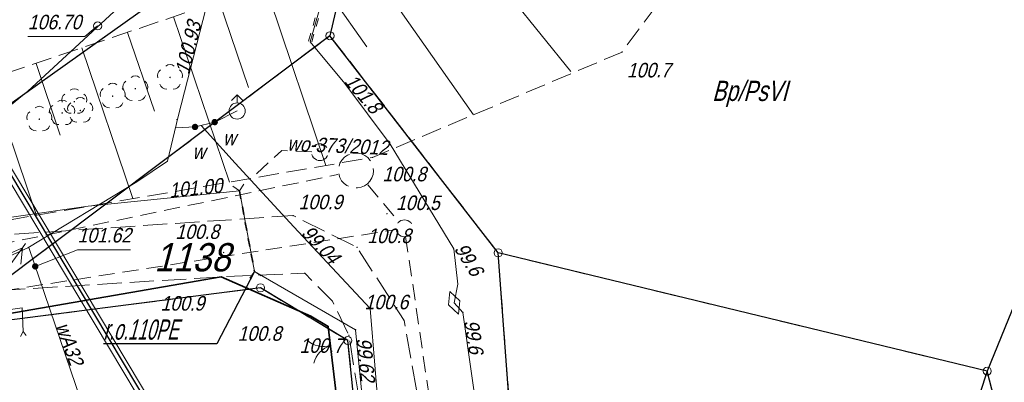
# Model space of a CAD drawing. Extents: x 6530721 to 6531385, y 5978377 to 5979143.
# Tile 117 of 146: x 6531017 to 6531078, y 5978866 to 5978889. Entities that reach past the tile are written whole.
import ezdxf

# ---------------------------------------------------------------- set-up
doc = ezdxf.new("R2010")
doc.units = 0
for name, pattern in [('AB_rokocin 2014-08-13 AC2004$0$0.5_0.5', [1, 0.5, -0.5]), ('AB_rokocin 2014-08-13 AC2004$0$1.0_0.5', [1.5, 1, -0.5]), ('AB_rokocin 2014-08-13 AC2004$0$1.5_0.5', [2, 1.5, -0.5]), ('AB_rokocin 2014-08-13 AC2004$0$823-500', [1.75, 1.25, -0.5]), ('AB_rokocin 2014-08-13 AC2004$0$ib05_500', [1, 0.5, -0.5]), ('AB_rokocin 2014-08-13 AC2004$0$l217_500', [2, 1.5, -0.5]), ('AB_rokocin 2014-08-13 AC2004$0$l219_500', [0])]:
    doc.linetypes.add(name, pattern=pattern)
for name, color, linetype, lineweight in [('AB-wymiarowa', 7, 'Continuous', 30), ('AB_rokocin 2014-08-13 AC2004$0$!arkusz4', 7, 'Continuous', 18), ('AB_rokocin 2014-08-13 AC2004$0$202-Punkt graniczny stabilizowany trwale', 7, 'Continuous', 18), ('AB_rokocin 2014-08-13 AC2004$0$209-Opis konturu klasyfikacyjnego', 7, 'Continuous', 18), ('AB_rokocin 2014-08-13 AC2004$0$217-Granica konturu klasyfikcyjnego', 7, 'Continuous', 18), ('AB_rokocin 2014-08-13 AC2004$0$219-Linia granicy', 7, 'Continuous', 18), ('AB_rokocin 2014-08-13 AC2004$0$621-Punkt rzędnej przewodu-SWPOD', 7, 'Continuous', 18), ('AB_rokocin 2014-08-13 AC2004$0$621-Punkt rzędnej przewodu-SWPOD-Atr2', 7, 'Continuous', 18), ('AB_rokocin 2014-08-13 AC2004$0$623-Punkt rzędnej przewodu-SGPOD', 7, 'Continuous', 18), ('AB_rokocin 2014-08-13 AC2004$0$623-Punkt rzędnej przewodu-SGPOD-Atr2', 7, 'Continuous', 18), ('AB_rokocin 2014-08-13 AC2004$0$625-Punkt rzędnej przewodu-SEPOD', 7, 'Continuous', 18), ('AB_rokocin 2014-08-13 AC2004$0$625-Punkt rzędnej przewodu-SEPOD-Atr2', 7, 'Continuous', 18), ('AB_rokocin 2014-08-13 AC2004$0$687-Mufa na przewodzie-SEPOD', 7, 'Continuous', 18), ('AB_rokocin 2014-08-13 AC2004$0$820-Skarpa nieumocniona', 7, 'Continuous', 18), ('AB_rokocin 2014-08-13 AC2004$0$823-Szczyt skarpy nieumocninej', 7, 'Continuous', 18), ('AB_rokocin 2014-08-13 AC2004$0$824-Podnóże skarpy nieumocninej', 7, 'Continuous', 18), ('AB_rokocin 2014-08-13 AC2004$0$905-Brama w ogrodzeniu', 7, 'Continuous', 18), ('AB_rokocin 2014-08-13 AC2004$0$996-Tekst dodatkowy mały', 7, 'Continuous', 18), ('AB_rokocin 2014-08-13 AC2004$0$drzewo liściaste (punkt)', 7, 'Continuous', 18), ('AB_rokocin 2014-08-13 AC2004$0$hydrant (punkt)-SW', 7, 'Continuous', 18), ('AB_rokocin 2014-08-13 AC2004$0$jezdnia (powierzchnia)', 7, 'Continuous', 18), ('AB_rokocin 2014-08-13 AC2004$0$ogrodzenie trwałe (linia)', 7, 'Continuous', 18), ('AB_rokocin 2014-08-13 AC2004$0$przepust (linia)', 7, 'Continuous', 18), ('AB_rokocin 2014-08-13 AC2004$0$przepust (linia) - symbol', 7, 'Continuous', 18), ('AB_rokocin 2014-08-13 AC2004$0$przepust (powierzchnia)', 7, 'Continuous', 18), ('AB_rokocin 2014-08-13 AC2004$0$przewód elektroenergetyczny (linia)-SEPOD', 7, 'Continuous', 18), ('AB_rokocin 2014-08-13 AC2004$0$przewód elektroenergetyczny niskiego napięcia (linia)-SEPOW - symbol', 7, 'Continuous', 18), ('AB_rokocin 2014-08-13 AC2004$0$przewód gazowy (linia)-SG', 7, 'Continuous', 18), ('AB_rokocin 2014-08-13 AC2004$0$przewód kanalizacyjny - projektowany (linia)-SK', 7, 'Continuous', 18), ('AB_rokocin 2014-08-13 AC2004$0$przewód telekomunikacyjny (linia)-STPOD', 7, 'Continuous', 18), ('AB_rokocin 2014-08-13 AC2004$0$przewód wodociągowy (linia)-SW', 7, 'Continuous', 18), ('AB_rokocin 2014-08-13 AC2004$0$przewód wodociągowy (linia)-SW-Atr1', 7, 'Continuous', 18), ('AB_rokocin 2014-08-13 AC2004$0$przewód wodociągowy - projektowany (linia)-SW', 7, 'Continuous', 18), ('AB_rokocin 2014-08-13 AC2004$0$przewód wodociągowy - projektowany (linia)-SW-Atr1', 7, 'Continuous', 18), ('AB_rokocin 2014-08-13 AC2004$0$punkt wysokościowy naturalny', 7, 'Continuous', 18), ('AB_rokocin 2014-08-13 AC2004$0$punkt wysokościowy naturalny-Atr17', 7, 'Continuous', 18), ('AB_rokocin 2014-08-13 AC2004$0$punkt wysokościowy naturalny-Atr2', 7, 'Continuous', 18), ('AB_rokocin 2014-08-13 AC2004$0$właz (punkt)-SK', 7, 'Continuous', 18), ('AB_rokocin 2014-08-13 AC2004$0$właz (punkt)-SK-Atr2', 7, 'Continuous', 18), ('AB_rokocin 2014-08-13 AC2004$0$zasuwa (punkt)-SW', 7, 'Continuous', 18), ('AB_rokocin 2014-08-13 AC2004$0$zasuwa (punkt)-SW-Atr17', 7, 'Continuous', 18), ('AB_rokocin 2014-08-13 AC2004$0$zasuwa (punkt)-SW-Atr2', 7, 'Continuous', 18)]:
    doc.layers.add(name, color=color, linetype=linetype, lineweight=lineweight)
doc.styles.add('AB_rokocin 2014-08-13 AC2004$0$Standard', font='txt')
doc.linetypes.add('AB_rokocin 2014-08-13 AC2004$0$902-500', pattern='A,3.75,0,[1,ksztalty.shx,S=0.5,R=0,X=0,Y=0],3.75', length=7.5)

# ---------------------------------------------------------------- blocks, each defined once
blk = doc.blocks.new('AB_rokocin 2014-08-13 AC2004$0$US25')
at = {"linetype": 'Continuous', "lineweight": 0}
h = blk.add_hatch(color=0, dxfattribs=at)
edge = h.paths.add_edge_path()
edge.add_arc((0, 0), 0.2, 0, 360)
blk = doc.blocks.new('AB_rokocin 2014-08-13 AC2004$0$OP021')
at = {"linetype": 'Continuous', "lineweight": 13}
h = blk.add_hatch(color=0, dxfattribs=at)
edge = h.paths.add_edge_path()
edge.add_arc((0, 0), 0.05, 0, 360)
at = {"color": 0, "linetype": 'Continuous', "lineweight": 13}
for centre, start, end in [((0, 0.4), 49.272, 130.728), ((-0.38, 0.124), 121.308, 202.548), ((0.38, 0.124), 337.452, 58.692), ((-0.235, -0.324), 193.221, 274.871), ((0.235, -0.324), 265.129, 346.779)]:
    blk.add_arc(centre, 0.4, start, end, dxfattribs=at)
blk = doc.blocks.new('AB_rokocin 2014-08-13 AC2004$0$US22')
at = {"color": 0, "linetype": 'Continuous', "lineweight": 13}
blk.add_circle((0, 0), 0.25, dxfattribs=at)
blk = doc.blocks.new('AB_rokocin 2014-08-13 AC2004$0$621')
at = {"linetype": 'Continuous', "lineweight": 0}
h = blk.add_hatch(color=0, dxfattribs=at)
edge = h.paths.add_edge_path()
edge.add_arc((0, 0), 0.05, 0, 360)
blk = doc.blocks.new('AB_rokocin 2014-08-13 AC2004$0$PW01')
at = {"linetype": 'Continuous', "lineweight": 13}
h = blk.add_hatch(color=0, dxfattribs=at)
edge = h.paths.add_edge_path()
edge.add_arc((0, 0), 0.045, 0, 360)
blk = doc.blocks.new('AB_rokocin 2014-08-13 AC2004$0$US02')
at = {"color": 0, "linetype": 'Continuous', "lineweight": 13}
for p, q in [((0, 1), (-0.353, 0.647)), ((0, 0.5), (0, 1)), ((0, 1), (0.354, 0.647))]:
    blk.add_line(p, q, dxfattribs=at)
blk.add_circle((0, 0), 0.5, dxfattribs=at)
blk = doc.blocks.new('AB_rokocin 2014-08-13 AC2004$0$905')
at = {"color": 0, "linetype": 'Continuous', "lineweight": 0}
for centre, start, end in [((-1.5, 0), 0, 60), ((1.5, 0), 120, 180)]:
    blk.add_arc(centre, 1.5, start, end, dxfattribs=at)
blk = doc.blocks.new('AB_rokocin 2014-08-13 AC2004$0$687')
at = {"color": 0, "linetype": 'Continuous', "lineweight": 13}
for p, q in [((0, 0.375), (-0.75, 0)), ((-0.75, 0), (0, -0.375)), ((0.75, 0), (0, 0.375)), ((0, -0.375), (0.75, 0))]:
    blk.add_line(p, q, dxfattribs=at)
blk = doc.blocks.new('AB_rokocin 2014-08-13 AC2004$0$PE04')
at = {"color": 0, "linetype": 'Continuous', "lineweight": 13}
for p, q in [((0.65, 0), (0, 0)), ((0.65, 0), (1.65, 0)), ((1.65, 0), (2.65, 0)), ((2.65, 0), (3.65, 0)), ((3.65, 0), (4.65, 0)), ((4.65, 0), (3.784, 0.5)), ((4.65, 0), (3.784, -0.5)), ((4.65, 0), (5, 0))]:
    blk.add_line(p, q, dxfattribs=at)
blk = doc.blocks.new('AB_rokocin 2014-08-13 AC2004$0$IB05')
at = {"color": 0, "linetype": 'Continuous', "lineweight": 13}
for q in [(0.354, 0.354), (0.354, -0.354)]:
    blk.add_line((0, 0), q, dxfattribs=at)
blk = doc.blocks.new('AB_rokocin 2014-08-13 AC2004$0$202')
at = {"color": 0, "linetype": 'Continuous', "lineweight": 0}
blk.add_circle((0, 0), 0.25, dxfattribs=at)
blk = doc.blocks.new('AB_rokocin 2014-08-13 AC2004')
at = {"layer": 'AB_rokocin 2014-08-13 AC2004$0$!arkusz4', "color": 7, "linetype": 'Continuous', "lineweight": 0}
blk.add_lwpolyline([(6531015.946, 5978502.881), (6530759.65, 5978931.7), (6530925.765, 5979030.983), (6531182.061, 5978602.165)], close=True, dxfattribs=at)
blk.add_lwpolyline([(6530759.65, 5978931.7), (6530925.765, 5979030.983), (6531182.061, 5978602.165), (6531016.032, 5978503.224), (6530759.65, 5978931.7)], dxfattribs=at)
blk.add_lwpolyline([(6530759.65, 5978931.7), (6530925.765, 5979030.983), (6531182.061, 5978602.165), (6531016.032, 5978503.224), (6530759.65, 5978931.7)], dxfattribs=at)
at = {"layer": 'AB_rokocin 2014-08-13 AC2004$0$!arkusz4', "color": 7, "linetype": 'Continuous', "lineweight": 30}
blk.add_lwpolyline([(6531016.032, 5978503.224), (6530759.993, 5978931.613), (6530925.679, 5979030.64), (6531181.745, 5978602.254)], close=True, dxfattribs=at)
at = {"layer": 'AB_rokocin 2014-08-13 AC2004$0$!arkusz4', "color": 7, "linetype": 'Continuous', "lineweight": 18}
blk.add_lwpolyline([(6531016.118, 5978503.567), (6530760.336, 5978931.527), (6530925.593, 5979030.297), (6531181.375, 5978602.338)], close=True, dxfattribs=at)
at = {"layer": 'AB_rokocin 2014-08-13 AC2004$0$217-Granica konturu klasyfikcyjnego', "color": 3, "linetype": 'AB_rokocin 2014-08-13 AC2004$0$l217_500', "lineweight": 18, "flags": 128}
for points in [[(6531036.01, 5978887.81), (6531040.1, 5978905.37)], [(6531036.01, 5978887.81), (6531040.1, 5978905.37)], [(6531007.91, 5978877.7), (6531028.74, 5978892.51)], [(6531007.91, 5978877.7), (6531028.74, 5978892.51)], [(6531011.77, 5978869.63), (6531036.01, 5978887.81)], [(6531011.77, 5978869.63), (6531036.01, 5978887.81)], [(6531036.01, 5978887.81), (6531046.44, 5978874.36)], [(6531036.01, 5978887.81), (6531046.44, 5978874.36)], [(6531076.77, 5978867.03), (6531084.58, 5978886.18)], [(6531076.77, 5978867.03), (6531084.58, 5978886.18)], [(6531046.44, 5978874.36), (6531048.65, 5978844.56)], [(6531046.44, 5978874.36), (6531048.65, 5978844.56)], [(6531046.44, 5978874.36), (6531076.77, 5978867.03)], [(6531046.44, 5978874.36), (6531076.77, 5978867.03)], [(6531011.77, 5978869.63), (6531031.7, 5978872.19)], [(6531011.77, 5978869.63), (6531031.7, 5978872.19)], [(6531031.7, 5978872.19), (6531037.12, 5978868.92)], [(6531031.7, 5978872.19), (6531037.12, 5978868.92)], [(6531037.12, 5978868.92), (6531040.27, 5978838.14)], [(6531037.12, 5978868.92), (6531040.27, 5978838.14)], [(6531069.94, 5978846.27), (6531076.77, 5978867.03)], [(6531069.94, 5978846.27), (6531076.77, 5978867.03)], [(6531076.77, 5978867.03), (6531080.16, 5978853.93)]]:
    blk.add_lwpolyline(points, dxfattribs=at)
at = {"layer": 'AB_rokocin 2014-08-13 AC2004$0$219-Linia granicy', "color": 92, "linetype": 'AB_rokocin 2014-08-13 AC2004$0$l219_500', "lineweight": 30, "flags": 128}
for points in [[(6531040.1, 5978905.37), (6531036.01, 5978887.81)], [(6531040.1, 5978905.37), (6531036.01, 5978887.81)], [(6531028.74, 5978892.51), (6531007.91, 5978877.7)], [(6531028.74, 5978892.51), (6531007.91, 5978877.7)], [(6531036.01, 5978887.81), (6531011.77, 5978869.63)], [(6531036.01, 5978887.81), (6531011.77, 5978869.63)], [(6531046.44, 5978874.36), (6531036.01, 5978887.81)], [(6531046.44, 5978874.36), (6531036.01, 5978887.81)], [(6531084.58, 5978886.18), (6531076.77, 5978867.03)], [(6531084.58, 5978886.18), (6531076.77, 5978867.03)], [(6531048.65, 5978844.56), (6531046.44, 5978874.36)], [(6531048.65, 5978844.56), (6531046.44, 5978874.36)], [(6531076.77, 5978867.03), (6531046.44, 5978874.36)], [(6531076.77, 5978867.03), (6531046.44, 5978874.36)], [(6531031.7, 5978872.19), (6531011.77, 5978869.63)], [(6531031.7, 5978872.19), (6531011.77, 5978869.63)], [(6531037.12, 5978868.92), (6531031.7, 5978872.19)], [(6531037.12, 5978868.92), (6531031.7, 5978872.19)], [(6531040.27, 5978838.14), (6531037.12, 5978868.92)], [(6531040.27, 5978838.14), (6531037.12, 5978868.92)], [(6531076.77, 5978867.03), (6531069.94, 5978846.27)], [(6531076.77, 5978867.03), (6531069.94, 5978846.27)], [(6531083.54, 5978840.9), (6531076.77, 5978867.03)]]:
    blk.add_lwpolyline(points, dxfattribs=at)
at = {"layer": 'AB_rokocin 2014-08-13 AC2004$0$820-Skarpa nieumocniona', "color": 252, "linetype": 'Continuous', "lineweight": 18}
for p, q in [((6531040.06, 5978899.07), (6531050.95, 5978885.6)), ((6531036.97, 5978894.23), (6531044.92, 5978882.91)), ((6531034.51, 5978892.5), (6531038.3, 5978887.12)), ((6531031.99, 5978890.92), (6531035.75, 5978879.77)), ((6531029.14, 5978889.96), (6531030.95, 5978884.61)), ((6531026.3, 5978888.98), (6531029.77, 5978878.74)), ((6531023.46, 5978888.02), (6531025.12, 5978883.13)), ((6531020.62, 5978887.06), (6531023.78, 5978877.72)), ((6531017.78, 5978886.1), (6531019.28, 5978881.65)), ((6531014.94, 5978885.14), (6531017.8, 5978876.68))]:
    blk.add_line(p, q, dxfattribs=at)
at = {"layer": 'AB_rokocin 2014-08-13 AC2004$0$823-Szczyt skarpy nieumocninej', "color": 252, "linetype": 'AB_rokocin 2014-08-13 AC2004$0$823-500', "lineweight": 18, "flags": 128}
blk.add_lwpolyline([(6531062.59, 5978927.45), (6531055.75, 5978908), (6531053.45, 5978906.16), (6531041.86, 5978903.87), (6531038.71, 5978895.46), (6531032.48, 5978891.08), (6531007.06, 5978882.48)], dxfattribs=at)
at = {"layer": 'AB_rokocin 2014-08-13 AC2004$0$824-Podnóże skarpy nieumocninej', "color": 252, "linetype": 'AB_rokocin 2014-08-13 AC2004$0$823-500', "lineweight": 18, "flags": 128}
blk.add_lwpolyline([(6531007.45, 5978874.91), (6531038.65, 5978880.27), (6531054.12, 5978886.8), (6531063.06, 5978898.85), (6531073.37, 5978921.1)], dxfattribs=at)
at = {"layer": 'AB_rokocin 2014-08-13 AC2004$0$996-Tekst dodatkowy mały', "color": 0, "linetype": 'Continuous', "lineweight": 25, "flags": 128}
blk.add_lwpolyline([(6531031.32, 5978873.21), (6531028.99, 5978868.73), (6531021.956, 5978868.73)], dxfattribs=at)
at = {"layer": 'AB_rokocin 2014-08-13 AC2004$0$jezdnia (powierzchnia)', "color": 252, "linetype": 'AB_rokocin 2014-08-13 AC2004$0$1.5_0.5', "lineweight": 18, "flags": 128}
for points in [[(6530985.78, 5979082.6), (6530984.46, 5979063.44), (6530982.52, 5979039.61), (6530981.54, 5979013.49), (6530979.39, 5978979.44), (6530978.32, 5978955.43), (6530977.32, 5978924.35), (6530977.18, 5978898.97), (6530975.4, 5978882.76), (6530973.84, 5978878.32), (6530971.37, 5978876.16), (6530968.23, 5978875.09), (6530950.8, 5978875.6), (6530950.25, 5978872.17), (6530968.11, 5978871.47), (6530973.1, 5978871.84), (6530979.12, 5978872.07), (6530985.71, 5978871.57), (6530988.36, 5978870.67), (6531008.02, 5978871.57), (6531029.25, 5978872.87), (6531034.44, 5978873.09), (6531036.17, 5978871.36), (6531037.18, 5978869.25), (6531041.13, 5978844.83), (6531042.78, 5978824.44), (6531036.31, 5978809.51), (6531027.43, 5978796.52), (6531014.3, 5978782.64), (6530999.37, 5978764.06), (6530996.85, 5978762.8), (6530994.1, 5978762.43), (6530991.66, 5978762.96), (6530999.88, 5978750.96), (6531000.38, 5978752.27), (6531000.47, 5978755.1), (6531001.45, 5978757.52), (6531017.67, 5978780.17), (6531028.21, 5978793.19), (6531039.69, 5978808.37), (6531046.64, 5978824.27)], [(6530989.16, 5979081.85), (6530987.63, 5979063.19), (6530986.58, 5979039.58), (6530985.45, 5979012.64), (6530982.98, 5978979.44), (6530981.56, 5978955.09), (6530980.83, 5978923.93), (6530980.87, 5978899.07), (6530980.35, 5978882.41), (6530978.9, 5978876.34), (6530982.06, 5978874.54), (6530986.16, 5978874.22), (6531007.45, 5978874.91), (6531033.72, 5978876.67), (6531037.69, 5978874.7), (6531040.6, 5978870.17), (6531044.99, 5978845.52), (6531046.64, 5978824.27)]]:
    blk.add_lwpolyline(points, dxfattribs=at)
at = {"layer": 'AB_rokocin 2014-08-13 AC2004$0$ogrodzenie trwałe (linia)', "color": 252, "linetype": 'AB_rokocin 2014-08-13 AC2004$0$902-500', "lineweight": 35, "flags": 128}
blk.add_lwpolyline([(6531010.88, 5978869.69), (6531029.25, 5978872.87), (6531034.82, 5978870.44), (6531035.9, 5978869.8), (6531038.81, 5978845.32), (6531039.32, 5978841.03), (6531039.39, 5978838.89), (6531014.09, 5978839), (6531009.32, 5978839.13)], dxfattribs=at)
at = {"layer": 'AB_rokocin 2014-08-13 AC2004$0$przepust (linia)', "color": 7, "linetype": 'AB_rokocin 2014-08-13 AC2004$0$ib05_500', "lineweight": 35, "flags": 128}
blk.add_lwpolyline([(6531030.39, 5978878.2), (6531031.32, 5978873.21)], dxfattribs=at)
at = {"layer": 'AB_rokocin 2014-08-13 AC2004$0$przepust (powierzchnia)', "color": 7, "linetype": 'AB_rokocin 2014-08-13 AC2004$0$0.5_0.5', "lineweight": 18, "flags": 128}
for points in [[(6531037.57, 5978898.61), (6531036.41, 5978893.53), (6531034.68, 5978887.47)], [(6531037.77, 5978898.56), (6531036.6, 5978893.48), (6531034.87, 5978887.41)]]:
    blk.add_lwpolyline(points, dxfattribs=at)
at = {"layer": 'AB_rokocin 2014-08-13 AC2004$0$przewód elektroenergetyczny (linia)-SEPOD', "color": 1, "linetype": 'Continuous', "lineweight": 18, "flags": 128}
for points in [[(6531037.67, 5978898.58), (6531036.51, 5978893.51), (6531034.78, 5978887.44)], [(6531034.78, 5978887.44), (6531036.93, 5978884.86), (6531039.74, 5978881.09), (6531043.68, 5978874.61), (6531043.94, 5978872.42), (6531043.71, 5978871.26), (6531044.25, 5978870.67), (6531045.91, 5978859.04), (6531047.91, 5978844.58), (6531048.31, 5978833.24), (6531048.2, 5978826.7), (6531046.87, 5978821.18), (6531046.21, 5978818.53), (6531046.33, 5978814.49), (6531045.65, 5978811.89), (6531041.02, 5978803.96), (6531038.25, 5978801.18)]]:
    blk.add_lwpolyline(points, dxfattribs=at)
at = {"layer": 'AB_rokocin 2014-08-13 AC2004$0$przewód gazowy (linia)-SG', "color": 40, "linetype": 'Continuous', "lineweight": 18, "flags": 128}
blk.add_lwpolyline([(6531041.75, 5978834.23), (6531041.32, 5978839.79), (6531040.42, 5978841.22), (6531037.6, 5978869.59), (6531031.32, 5978873.21), (6531030.39, 5978878.2), (6531021.01, 5978877.26), (6530998.81, 5978874.07), (6530985.82, 5978874.34), (6530981.69, 5978878.49), (6530973.31, 5978878.9), (6530971.4, 5978874.94), (6530959.16, 5978875.32)], dxfattribs=at)
at = {"layer": 'AB_rokocin 2014-08-13 AC2004$0$przewód kanalizacyjny - projektowany (linia)-SK', "color": 32, "linetype": 'AB_rokocin 2014-08-13 AC2004$0$1.0_0.5', "lineweight": 18, "flags": 128}
for points in [[(6531038.49, 5978878.81), (6531038.34, 5978878.64), (6531038.15, 5978878.51), (6531037.94, 5978878.42), (6531037.72, 5978878.38), (6531037.49, 5978878.38), (6531037.27, 5978878.43), (6531037.06, 5978878.53), (6531036.88, 5978878.66), (6531036.73, 5978878.83), (6531036.62, 5978879.03), (6531036.55, 5978879.25), (6531036.53, 5978879.47), (6531036.56, 5978879.7), (6531036.63, 5978879.91), (6531036.75, 5978880.11), (6531036.9, 5978880.28), (6531037.09, 5978880.41), (6531037.3, 5978880.5), (6531037.52, 5978880.54), (6531037.75, 5978880.54), (6531037.97, 5978880.49), (6531038.18, 5978880.39), (6531038.36, 5978880.26), (6531038.51, 5978880.09), (6531038.62, 5978879.89), (6531038.69, 5978879.67), (6531038.71, 5978879.45), (6531038.68, 5978879.22), (6531038.61, 5978879.01)], [(6531040.94, 5978875.46), (6531040.85, 5978875.4), (6531040.74, 5978875.37), (6531040.63, 5978875.36), (6531040.53, 5978875.37), (6531040.42, 5978875.4), (6531040.33, 5978875.46), (6531040.24, 5978875.53), (6531040.18, 5978875.62), (6531040.13, 5978875.71), (6531040.11, 5978875.82), (6531040.11, 5978875.93), (6531040.13, 5978876.04), (6531040.18, 5978876.14), (6531040.24, 5978876.23), (6531040.32, 5978876.3), (6531040.41, 5978876.36), (6531040.52, 5978876.39), (6531040.63, 5978876.4), (6531040.73, 5978876.39), (6531040.84, 5978876.36), (6531040.93, 5978876.3), (6531041.02, 5978876.23), (6531041.08, 5978876.14), (6531041.13, 5978876.05), (6531041.15, 5978875.94), (6531041.15, 5978875.83), (6531041.13, 5978875.72), (6531041.08, 5978875.62), (6531041.02, 5978875.53)]]:
    blk.add_lwpolyline(points, close=True, dxfattribs=at)
for points in [[(6531008.1, 5978873.33), (6531036.49, 5978879.21)], [(6531038.36, 5978878.57), (6531040.3, 5978876.26)], [(6531005.36, 5978870.39), (6531040.13, 5978875.8)], [(6531040.7, 5978875.38), (6531046.42, 5978836.56)]]:
    blk.add_lwpolyline(points, dxfattribs=at)
at = {"layer": 'AB_rokocin 2014-08-13 AC2004$0$przewód telekomunikacyjny (linia)-STPOD', "color": 30, "linetype": 'Continuous', "lineweight": 18, "flags": 128}
for points in [[(6530970.35, 5978875.62), (6530977.78, 5978875.31), (6530985.37, 5978875.01), (6530998.78, 5978874.61), (6531008.63, 5978877.36), (6531017.26, 5978884.37), (6531022.6, 5978889.29), (6531028.61, 5978893.21), (6531031.73, 5978906.18), (6531034.28, 5978916.97), (6531038.06, 5978932.19), (6531041.32, 5978945.81), (6531044.87, 5978960.44), (6531044.992, 5978960.975)], [(6530925.8, 5978872.42), (6530928.55, 5978872.6), (6530941.61, 5978872.39), (6530950.83, 5978872.23), (6530962.27, 5978872), (6530966.99, 5978871.73), (6530972.65, 5978870.92), (6530983.23, 5978870.5), (6530995.62, 5978869.46), (6531006.37, 5978869.45), (6531016.92, 5978870.96), (6531016.99, 5978869.48)], [(6531016.81, 5978869.18), (6531016.99, 5978869.48), (6531017.17, 5978869.24)]]:
    blk.add_lwpolyline(points, dxfattribs=at)
at = {"layer": 'AB_rokocin 2014-08-13 AC2004$0$przewód wodociągowy (linia)-SW', "color": 5, "linetype": 'Continuous', "lineweight": 18, "flags": 128}
for points in [[(6530980.16, 5978869.93), (6530985.33, 5978869.91), (6530994.91, 5978869.95), (6531002.7, 5978870.2), (6531013.02, 5978872.75), (6531017.27, 5978874.66), (6531024.04, 5978878.76), (6531025.93, 5978880.04), (6531026.6, 5978882.8), (6531031.21, 5978900.75), (6531034.5, 5978914.77), (6531038.42, 5978930.5), (6531039.81, 5978936.91), (6531044.6, 5978955.34), (6531045.759, 5978959.995)], [(6531026.45, 5978882.11), (6531027.64, 5978882.16), (6531028.86, 5978882.46), (6531030.25, 5978883.15)], [(6531028.01, 5978882.25), (6531030.12, 5978879.91), (6531033.76, 5978875.98), (6531038.5, 5978870.91), (6531039.12, 5978863.4), (6531039.37, 5978859.31), (6531040.42, 5978849.33), (6531040.83, 5978841.66), (6531041.01, 5978835.26), (6531041.04, 5978828.34), (6531040.35, 5978820.86), (6531039.23, 5978815.21), (6531036.6, 5978810.25), (6531034.62, 5978806.42), (6531027.43, 5978796.52)], [(6531017.33, 5978874.7), (6531020.58, 5978865.17), (6531021.44, 5978862.86)]]:
    blk.add_lwpolyline(points, dxfattribs=at)
at = {"layer": 'AB_rokocin 2014-08-13 AC2004$0$przewód wodociągowy - projektowany (linia)-SW', "color": 5, "linetype": 'AB_rokocin 2014-08-13 AC2004$0$1.0_0.5', "lineweight": 18, "flags": 128}
blk.add_lwpolyline([(6531034.88, 5978880.62), (6531033.02, 5978880.7), (6531031.06, 5978878.9)], dxfattribs=at)
blk.add_lwpolyline([(6531035.69, 5978880.18), (6531035.6, 5978880.12), (6531035.49, 5978880.09), (6531035.38, 5978880.08), (6531035.28, 5978880.09), (6531035.17, 5978880.12), (6531035.08, 5978880.18), (6531034.99, 5978880.25), (6531034.93, 5978880.34), (6531034.88, 5978880.43), (6531034.86, 5978880.54), (6531034.86, 5978880.65), (6531034.88, 5978880.76), (6531034.93, 5978880.86), (6531034.99, 5978880.95), (6531035.07, 5978881.02), (6531035.16, 5978881.08), (6531035.27, 5978881.11), (6531035.38, 5978881.12), (6531035.48, 5978881.11), (6531035.59, 5978881.08), (6531035.68, 5978881.02), (6531035.77, 5978880.95), (6531035.83, 5978880.86), (6531035.88, 5978880.77), (6531035.9, 5978880.66), (6531035.9, 5978880.55), (6531035.88, 5978880.44), (6531035.83, 5978880.34), (6531035.77, 5978880.25)], close=True, dxfattribs=at)
at = {"layer": 'AB_rokocin 2014-08-13 AC2004$0$właz (punkt)-SK-Atr2', "color": 34, "linetype": 'ByBlock', "flags": 128}
blk.add_lwpolyline([(6531021.6, 5978888.42), (6531020.8, 5978887.76), (6531017.271, 5978887.76)], dxfattribs=at)
at = {"layer": 'AB_rokocin 2014-08-13 AC2004$0$zasuwa (punkt)-SW-Atr2', "color": 5, "linetype": 'ByBlock', "flags": 128}
blk.add_lwpolyline([(6531017.73, 5978873.52), (6531020.35, 5978874.55), (6531023.631, 5978874.55)], dxfattribs=at)
at = {"layer": 'AB_rokocin 2014-08-13 AC2004$0$202-Punkt graniczny stabilizowany trwale', "color": 7, "linetype": 'Continuous', "lineweight": 18, "rotation": 171.887}
for p in [(6531036.01, 5978887.81), (6531046.44, 5978874.36), (6531031.7, 5978872.19), (6531037.12, 5978868.92)]:
    blk.add_blockref('AB_rokocin 2014-08-13 AC2004$0$202', p, dxfattribs=at)
at = {"layer": 'AB_rokocin 2014-08-13 AC2004$0$202-Punkt graniczny stabilizowany trwale', "color": 7, "linetype": 'Continuous', "lineweight": 18}
blk.add_blockref('AB_rokocin 2014-08-13 AC2004$0$202', (6531076.77, 5978867.03), dxfattribs=at)
at = {"layer": 'AB_rokocin 2014-08-13 AC2004$0$621-Punkt rzędnej przewodu-SWPOD', "color": 5, "linetype": 'Continuous', "lineweight": 18}
for p in [(6531026.53, 5978882.62), (6531038.5, 5978870.9)]:
    blk.add_blockref('AB_rokocin 2014-08-13 AC2004$0$621', p, dxfattribs=at)
at = {"layer": 'AB_rokocin 2014-08-13 AC2004$0$623-Punkt rzędnej przewodu-SGPOD', "color": 52, "linetype": 'Continuous', "lineweight": 18}
for p in [(6531030.39, 5978878.2), (6531037.6, 5978869.59)]:
    blk.add_blockref('AB_rokocin 2014-08-13 AC2004$0$621', p, dxfattribs=at)
at = {"layer": 'AB_rokocin 2014-08-13 AC2004$0$625-Punkt rzędnej przewodu-SEPOD', "color": 1, "linetype": 'Continuous', "lineweight": 18}
for p in [(6531036.93, 5978884.86), (6531043.68, 5978874.61), (6531044.25, 5978870.67)]:
    blk.add_blockref('AB_rokocin 2014-08-13 AC2004$0$621', p, dxfattribs=at)
at = {"layer": 'AB_rokocin 2014-08-13 AC2004$0$687-Mufa na przewodzie-SEPOD', "color": 1, "linetype": 'Continuous', "lineweight": 18, "rotation": 290.48}
blk.add_blockref('AB_rokocin 2014-08-13 AC2004$0$687', (6531043.71, 5978871.26), dxfattribs=at)
at = {"layer": 'AB_rokocin 2014-08-13 AC2004$0$905-Brama w ogrodzeniu', "color": 252, "linetype": 'Continuous', "lineweight": 35, "rotation": 106.518}
blk.add_blockref('AB_rokocin 2014-08-13 AC2004$0$905', (6531036.05, 5978868.61), dxfattribs=at)
at = {"layer": 'AB_rokocin 2014-08-13 AC2004$0$drzewo liściaste (punkt)', "color": 94, "linetype": 'Continuous', "lineweight": 13}
for p in [(6531026.09, 5978885.23), (6531023.94, 5978884.53), (6531020.15, 5978883.73), (6531022.53, 5978884.07), (6531019.4, 5978883.03), (6531020.52, 5978883.18), (6531017.98, 5978882.64)]:
    blk.add_blockref('AB_rokocin 2014-08-13 AC2004$0$OP021', p, dxfattribs=at)
at = {"layer": 'AB_rokocin 2014-08-13 AC2004$0$hydrant (punkt)-SW', "color": 7, "linetype": 'Continuous', "lineweight": 18}
blk.add_blockref('AB_rokocin 2014-08-13 AC2004$0$US02', (6531030.25, 5978883.15), dxfattribs=at)
at = {"layer": 'AB_rokocin 2014-08-13 AC2004$0$przepust (linia) - symbol', "color": 7, "linetype": 'Continuous', "lineweight": 35}
for p, rotation in [((6531030.39, 5978878.2), 100.557), ((6531031.32, 5978873.21), 280.557)]:
    blk.add_blockref('AB_rokocin 2014-08-13 AC2004$0$IB05', p, dxfattribs=dict(at, rotation=rotation))
at = {"layer": 'AB_rokocin 2014-08-13 AC2004$0$przewód elektroenergetyczny niskiego napięcia (linia)-SEPOW - symbol', "color": 1, "linetype": 'Continuous', "lineweight": 18, "rotation": 54.36200000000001}
blk.add_blockref('AB_rokocin 2014-08-13 AC2004$0$PE04', (6531014.22, 5978870.88), dxfattribs=at)
at = {"layer": 'AB_rokocin 2014-08-13 AC2004$0$punkt wysokościowy naturalny', "color": 7, "linetype": 'Continuous', "lineweight": 13}
for p in [(6531054.12, 5978886.8), (6531038.65, 5978880.27), (6531033.72, 5978876.67), (6531039.54, 5978876.78), (6531037.69, 5978874.7), (6531029.41, 5978874.38), (6531029.25, 5978872.87), (6531034.44, 5978873.09), (6531034.82, 5978870.44), (6531040.6, 5978870.17), (6531037.18, 5978869.25)]:
    blk.add_blockref('AB_rokocin 2014-08-13 AC2004$0$PW01', p, dxfattribs=at)
at = {"layer": 'AB_rokocin 2014-08-13 AC2004$0$właz (punkt)-SK', "color": 7, "linetype": 'Continuous', "lineweight": 18}
blk.add_blockref('AB_rokocin 2014-08-13 AC2004$0$US22', (6531021.6, 5978888.42), dxfattribs=at)
at = {"layer": 'AB_rokocin 2014-08-13 AC2004$0$zasuwa (punkt)-SW', "color": 7, "linetype": 'Continuous', "lineweight": 13}
for p in [(6531028.86, 5978882.46), (6531027.64, 5978882.16)]:
    blk.add_blockref('AB_rokocin 2014-08-13 AC2004$0$US25', p, dxfattribs=at)
at = {"layer": 'AB_rokocin 2014-08-13 AC2004$0$zasuwa (punkt)-SW', "color": 7, "linetype": 'Continuous', "lineweight": 13, "rotation": 16.927}
blk.add_blockref('AB_rokocin 2014-08-13 AC2004$0$US25', (6531017.73, 5978873.52), dxfattribs=at)
at = {"layer": 'AB_rokocin 2014-08-13 AC2004$0$209-Opis konturu klasyfikacyjnego', "color": 3, "linetype": 'Continuous', "lineweight": 20, "style": 'AB_rokocin 2014-08-13 AC2004$0$Standard', "oblique": 15, "width": 0.771}
blk.add_text('Bp/PsVI', height=1.25, dxfattribs=at).set_placement((6531059.71, 5978883.77))
at = {"layer": 'AB_rokocin 2014-08-13 AC2004$0$621-Punkt rzędnej przewodu-SWPOD-Atr2', "color": 5, "linetype": 'ByBlock', "lineweight": 20, "style": 'AB_rokocin 2014-08-13 AC2004$0$Standard', "oblique": 15, "width": 0.9}
for s, rotation, p in [('100.93', 76.421, (6531027.26, 5978885.35)), ('99.04', 313.891, (6531034.17, 5978875.54))]:
    blk.add_text(s, height=0.9, rotation=rotation, dxfattribs=at).set_placement(p)
at = {"layer": 'AB_rokocin 2014-08-13 AC2004$0$623-Punkt rzędnej przewodu-SGPOD-Atr2', "color": 52, "linetype": 'ByBlock', "lineweight": 20, "style": 'AB_rokocin 2014-08-13 AC2004$0$Standard', "oblique": 15, "width": 0.9}
for s, rotation, p in [('101.00', 5.723, (6531026.07, 5978877.77)), ('99.62', 275.677, (6531037.65, 5978869.06))]:
    blk.add_text(s, height=0.9, rotation=rotation, dxfattribs=at).set_placement(p)
at = {"layer": 'AB_rokocin 2014-08-13 AC2004$0$625-Punkt rzędnej przewodu-SEPOD-Atr2', "color": 1, "linetype": 'ByBlock', "lineweight": 20, "style": 'AB_rokocin 2014-08-13 AC2004$0$Standard', "oblique": 15, "width": 0.9}
for s, rotation, p in [('101.8', 310.564, (6531036.85, 5978884.96)), ('99.6', 302.128, (6531043.68, 5978874.61)), ('99.6', 278.936, (6531044.32, 5978870.14))]:
    blk.add_text(s, height=0.9, rotation=rotation, dxfattribs=at).set_placement(p)
at = {"layer": 'AB_rokocin 2014-08-13 AC2004$0$996-Tekst dodatkowy mały', "color": 7, "linetype": 'Continuous', "lineweight": 20, "style": 'AB_rokocin 2014-08-13 AC2004$0$Standard', "oblique": 15, "width": 0.625}
blk.add_text('r.o.110PE', height=1.25, dxfattribs=at).set_placement((6531021.956, 5978868.98))
at = {"layer": 'AB_rokocin 2014-08-13 AC2004$0$przewód wodociągowy (linia)-SW-Atr1', "color": 5, "linetype": 'ByBlock', "lineweight": 20, "style": 'AB_rokocin 2014-08-13 AC2004$0$Standard', "oblique": 15, "width": 0.9}
blk.add_text('wA32', height=0.9, rotation=289.623, dxfattribs=at).set_placement((6531018.98, 5978869.86))
at = {"layer": 'AB_rokocin 2014-08-13 AC2004$0$przewód wodociągowy - projektowany (linia)-SW-Atr1', "color": 5, "linetype": 'ByBlock', "lineweight": 20, "style": 'AB_rokocin 2014-08-13 AC2004$0$Standard', "oblique": 15, "width": 0.9}
blk.add_text('wo-373/2012', height=0.9, rotation=357.537, dxfattribs=at).set_placement((6531033.34, 5978880.69))
at = {"layer": 'AB_rokocin 2014-08-13 AC2004$0$punkt wysokościowy naturalny-Atr17', "color": 7, "linetype": 'ByBlock', "lineweight": 20, "style": 'AB_rokocin 2014-08-13 AC2004$0$Standard', "oblique": 15, "width": 0.903}
blk.add_text('1138', height=1.75, dxfattribs=at).set_placement((6531025.11, 5978873.21))
at = {"layer": 'AB_rokocin 2014-08-13 AC2004$0$punkt wysokościowy naturalny-Atr2', "color": 252, "linetype": 'ByBlock', "lineweight": 20, "style": 'AB_rokocin 2014-08-13 AC2004$0$Standard', "oblique": 15, "width": 0.9}
for s, p in [('100.7', (6531054.42, 5978885.23)), ('100.8', (6531039.26, 5978878.79)), ('100.9', (6531034.06, 5978877.06)), ('100.5', (6531040.1, 5978877.01)), ('100.8', (6531026.42, 5978875.22)), ('100.8', (6531038.32, 5978874.96)), ('100.9', (6531025.5, 5978870.78)), ('100.6', (6531038.15, 5978870.86)), ('100.8', (6531030.28, 5978868.91)), ('100.7', (6531034.12, 5978868.16))]:
    blk.add_text(s, height=0.9, dxfattribs=at).set_placement(p)
at = {"layer": 'AB_rokocin 2014-08-13 AC2004$0$właz (punkt)-SK-Atr2', "color": 34, "linetype": 'ByBlock', "lineweight": 20, "style": 'AB_rokocin 2014-08-13 AC2004$0$Standard', "oblique": 15, "width": 0.9}
blk.add_text('106.70', height=0.9, dxfattribs=at).set_placement((6531017.271, 5978888.21))
at = {"layer": 'AB_rokocin 2014-08-13 AC2004$0$zasuwa (punkt)-SW-Atr17', "color": 7, "linetype": 'ByBlock', "lineweight": 20, "style": 'AB_rokocin 2014-08-13 AC2004$0$Standard', "oblique": 15, "width": 0.9}
for p in [(6531029.37, 5978881.03), (6531027.48, 5978880.18)]:
    blk.add_text('w', height=0.9, dxfattribs=at).set_placement(p)
at = {"layer": 'AB_rokocin 2014-08-13 AC2004$0$zasuwa (punkt)-SW-Atr2', "color": 5, "linetype": 'ByBlock', "lineweight": 20, "style": 'AB_rokocin 2014-08-13 AC2004$0$Standard', "oblique": 15, "width": 0.9}
blk.add_text('101.62', height=0.9, dxfattribs=at).set_placement((6531020.35, 5978875))

msp = doc.modelspace()

# ---------------------------------------------------------------- block references
at = {"layer": 'AB-wymiarowa'}
msp.add_blockref('AB_rokocin 2014-08-13 AC2004', (0, 0), dxfattribs=at)

doc.saveas('drawing.dxf')
